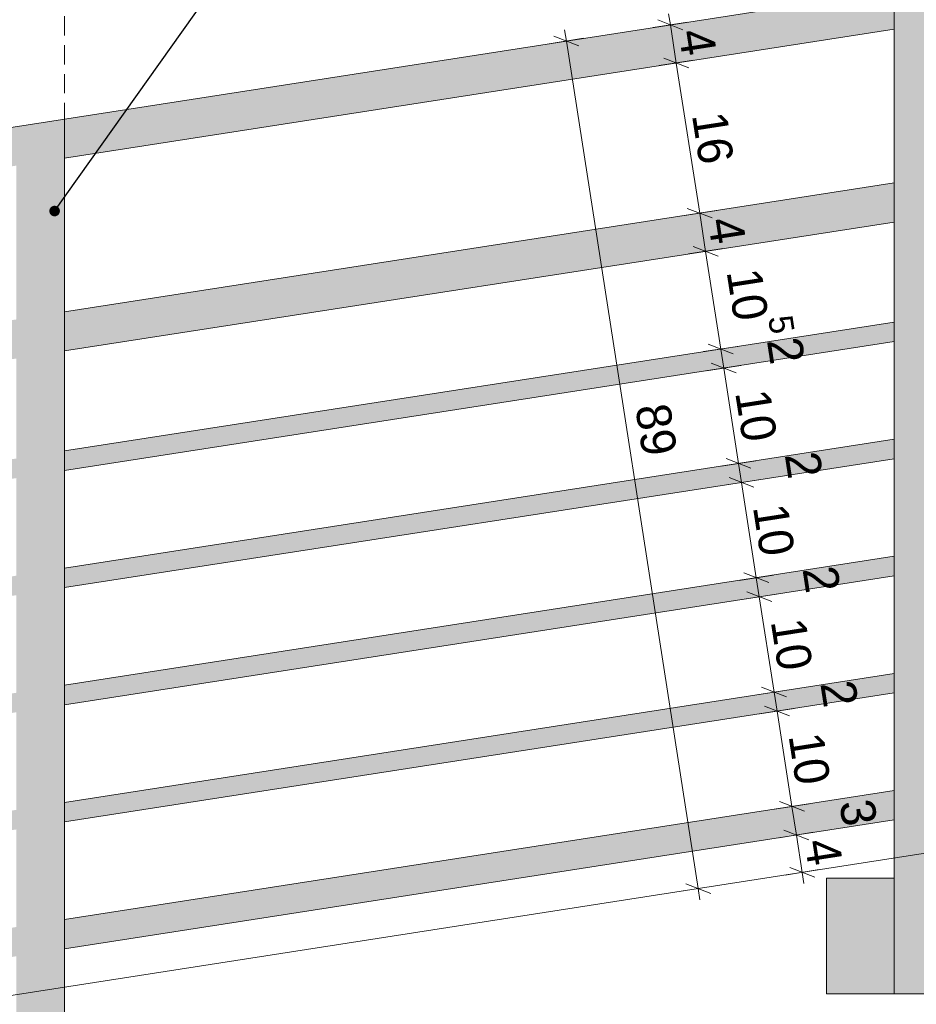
# Model space of a CAD drawing. Extents: x -445637 to -363038, y -16784 to 2261.
# Tile 25 of 29: x -437141 to -436212, y -12658 to -11637. Entities that reach past the tile are written whole.
import ezdxf

# ---------------------------------------------------------------- set-up
doc = ezdxf.new("R2010")
doc.units = 0
doc.header["$MEASUREMENT"] = 0
doc.linetypes.add('Krawędzie ukryte', pattern=[30, 20, -10])
for name, color, linetype, lineweight in [('Arch balustrady_Nr_Pióra__5', 7, 'Continuous', 13), ('Arch opisy_Nr_Pióra__21', 7, 'Continuous', 13), ('INWENT WYMIARY_Nr_Pióra__21', 7, 'Continuous', 13), ('Istniejące schody_Nr_Pióra__5', 7, 'Continuous', 13)]:
    doc.layers.add(name, color=color, linetype=linetype, lineweight=lineweight)
doc.layers.add('arch wypelnienia_Nr_Pióra__2', color=7, linetype='Continuous', lineweight=13, true_color=0x7f7f7f)
doc.layers.add('INWENT WYMIARY', color=7, linetype='Continuous')
doc.styles.add('GENERATED_STYLE_1', font='txt')
doc.styles.add('GENERATED_STYLE_2', font='txt')
doc.dimstyles.new('GENERATED_STYLE__1', dxfattribs={"dimtxt": 35.999999, "dimasz": 18.24, "dimexe": 0.18, "dimexo": 0, "dimgap": 0.09, "dimtad": 1, "dimdec": 0, "dimlfac": 0.1, "dimzin": 0, "dimdsep": 46, "dimtxsty": 'GENERATED_STYLE_1', "dimblk": 'ARROWHEAD_2', "dimblk1": 'ARROWHEAD_2', "dimblk2": 'ARROWHEAD_2', "dimcen": 0.09, "dimclrd": 7, "dimclre": 7, "dimclrt": 7, "dimazin": 0, "dimtfac": 1, "dimtdec": 4, "dimtmove": 0, "dimatfit": 3, "dimfxl": 0, "dimtolj": 1, "dimtzin": 0, "dimarcsym": 0})
doc.dimstyles.new('GENERATED_STYLE__2', dxfattribs={"dimtxt": 35.999999, "dimasz": 18.24, "dimexe": 0.18, "dimexo": 0, "dimgap": 0.09, "dimtad": 1, "dimdec": 0, "dimlfac": 0.1, "dimzin": 0, "dimdsep": 46, "dimtxsty": 'GENERATED_STYLE_1', "dimblk": 'ARROWHEAD_2', "dimblk1": 'ARROWHEAD_2', "dimblk2": 'ARROWHEAD_2', "dimcen": 0.09, "dimclrd": 7, "dimclre": 7, "dimclrt": 7, "dimazin": 0, "dimtfac": 1, "dimtdec": 4, "dimtmove": 2, "dimatfit": 3, "dimfxl": 0, "dimtolj": 1, "dimtzin": 0, "dimarcsym": 0})
doc.dimstyles.new('GENERATED_STYLE__3', dxfattribs={"dimtxt": 35.999999, "dimasz": 18.24, "dimexe": 0.18, "dimexo": 0, "dimgap": 0.09, "dimtad": 1, "dimtih": 1, "dimtoh": 1, "dimdec": 0, "dimlfac": 0.1, "dimzin": 0, "dimdsep": 46, "dimtxsty": 'GENERATED_STYLE_1', "dimblk": 'ARROWHEAD_2', "dimblk1": 'ARROWHEAD_2', "dimblk2": 'ARROWHEAD_2', "dimcen": 0.09, "dimclrd": 7, "dimclre": 7, "dimclrt": 7, "dimazin": 0, "dimtfac": 1, "dimtdec": 4, "dimtmove": 0, "dimatfit": 3, "dimfxl": 0, "dimtolj": 1, "dimtzin": 0, "dimarcsym": 0})
doc.dimstyles.new('GENERATED_STYLE__7', dxfattribs={"dimtxt": 0.18, "dimasz": 21.888, "dimexe": 0.18, "dimexo": 0.0625, "dimgap": 0.09, "dimtad": 0, "dimtih": 1, "dimtoh": 1, "dimdec": 4, "dimzin": 0, "dimdsep": 46, "dimcen": 0.09, "dimadec": 0, "dimazin": 0, "dimtfac": 1, "dimtdec": 4, "dimtmove": 0, "dimatfit": 3, "dimldrblk": 'ARROWHEAD_11', "dimfxl": 0, "dimtolj": 1, "dimtzin": 0, "dimarcsym": 0})

# ---------------------------------------------------------------- blocks, each defined once
blk = doc.blocks.new('*D50')
at = {"layer": 'INWENT WYMIARY_Nr_Pióra__21', "linetype": 'Continuous'}
for p, q in [((-436234.9, -11211.8), (-436234.9, -11175.8)), ((-436184.9, -11211.8), (-436184.9, -11175.8)), ((-436228, -11181.8), (-436241.9, -11205.8)), ((-436178, -11181.8), (-436191.9, -11205.8)), ((-436246.7, -11193.8), (-436234.9, -11193.8)), ((-436234.9, -11193.8), (-436184.9, -11193.8))]:
    blk.add_line(p, q, dxfattribs=at)
at = {"layer": 'INWENT WYMIARY_Nr_Pióra__21', "char_height": 36, "attachment_point": 7, "style": 'GENERATED_STYLE_1'}
for s, insert in [('{5}', (-436221.5, -11186.6)), ('{86}', (-435778, -11186.6))]:
    blk.add_mtext(s, dxfattribs=dict(at, insert=insert))
blk = doc.blocks.new('ARROWHEAD_2')
at = {"color": 0, "linetype": 'Continuous', "lineweight": 0}
for p, q in [((-0.378, -0.655), (0.378, 0.655)), ((0, 0), (-1, 0))]:
    blk.add_line(p, q, dxfattribs=at)
blk = doc.blocks.new('*D51')
at = {"layer": 'INWENT WYMIARY_Nr_Pióra__21', "linetype": 'Continuous'}
for p, q in [((-436184.9, -11211.8), (-436184.9, -11175.8)), ((-435324.9, -11211.8), (-435324.9, -11175.8)), ((-436178, -11181.8), (-436191.9, -11205.8)), ((-435331.9, -11205.8), (-435318, -11181.8)), ((-436184.9, -11193.8), (-435324.9, -11193.8)), ((-435324.9, -11193.8), (-435313.2, -11193.8))]:
    blk.add_line(p, q, dxfattribs=at)
at = {"layer": 'INWENT WYMIARY_Nr_Pióra__21', "char_height": 36, "attachment_point": 7, "style": 'GENERATED_STYLE_1'}
for s, insert in [('{5}', (-436221.5, -11186.6)), ('{86}', (-435778, -11186.6))]:
    blk.add_mtext(s, dxfattribs=dict(at, insert=insert))
blk = doc.blocks.new('*D52')
at = {"layer": 'INWENT WYMIARY_Nr_Pióra__21', "linetype": 'Continuous'}
for p, q in [((-437138, -11351.7), (-437151.9, -11375.7)), ((-437144.9, -11381.7), (-437144.9, -11345.7)), ((-437088, -11351.7), (-437101.9, -11375.7)), ((-437094.9, -11381.7), (-437094.9, -11345.7)), ((-437156.7, -11363.7), (-437144.9, -11363.7)), ((-437144.9, -11363.7), (-437094.9, -11363.7))]:
    blk.add_line(p, q, dxfattribs=at)
at = {"layer": 'INWENT WYMIARY_Nr_Pióra__21', "char_height": 36, "attachment_point": 7, "style": 'GENERATED_STYLE_1'}
for s, insert in [('{5}', (-437131.5, -11356.5)), ('{86}', (-436688, -11356.5))]:
    blk.add_mtext(s, dxfattribs=dict(at, insert=insert))
blk = doc.blocks.new('*D53')
at = {"layer": 'INWENT WYMIARY_Nr_Pióra__21', "linetype": 'Continuous'}
for p, q in [((-437088, -11351.7), (-437101.9, -11375.7)), ((-437094.9, -11381.7), (-437094.9, -11345.7)), ((-436241.9, -11375.7), (-436228, -11351.7)), ((-436234.9, -11381.7), (-436234.9, -11345.7)), ((-437094.9, -11363.7), (-436234.9, -11363.7)), ((-436234.9, -11363.7), (-436223.2, -11363.7))]:
    blk.add_line(p, q, dxfattribs=at)
at = {"layer": 'INWENT WYMIARY_Nr_Pióra__21', "char_height": 36, "attachment_point": 7, "style": 'GENERATED_STYLE_1'}
for s, insert in [('{5}', (-437131.5, -11356.5)), ('{86}', (-436688, -11356.5))]:
    blk.add_mtext(s, dxfattribs=dict(at, insert=insert))
blk = doc.blocks.new('*D55')
at = {"layer": 'INWENT WYMIARY_Nr_Pióra__21', "linetype": 'Continuous'}
for p, q in [((-438004.9, -11530.2), (-438004.9, -11494.2)), ((-437144.9, -11530.2), (-437144.9, -11494.2)), ((-437998, -11500.2), (-438011.9, -11524.2)), ((-437151.9, -11524.2), (-437138, -11500.2)), ((-438004.9, -11512.2), (-437144.9, -11512.2)), ((-437144.9, -11512.2), (-437133.2, -11512.2))]:
    blk.add_line(p, q, dxfattribs=at)
at = {"layer": 'INWENT WYMIARY_Nr_Pióra__21', "char_height": 36, "attachment_point": 7, "style": 'GENERATED_STYLE_1'}
for s, insert in [('{5}', (-438041.5, -11505)), ('{86}', (-437598, -11505))]:
    blk.add_mtext(s, dxfattribs=dict(at, insert=insert))
blk = doc.blocks.new('*D95')
at = {"layer": 'INWENT WYMIARY_Nr_Pióra__21', "linetype": 'Continuous'}
for p, q in [((-440154.9, -13261.7), (-440154.9, -13225.7)), ((-434974.9, -13261.7), (-434974.9, -13225.7)), ((-440148, -13231.7), (-440161.9, -13255.7)), ((-434981.9, -13255.7), (-434968, -13231.7)), ((-440166.7, -13243.7), (-440154.9, -13243.7)), ((-440154.9, -13243.7), (-434974.9, -13243.7)), ((-434974.9, -13243.7), (-434963.2, -13243.7))]:
    blk.add_line(p, q, dxfattribs=at)
at = {"layer": 'INWENT WYMIARY_Nr_Pióra__21', "insert": (-437599.5, -13236.5), "char_height": 36, "attachment_point": 7, "style": 'GENERATED_STYLE_1'}
blk.add_mtext('{518}', dxfattribs=at)
blk = doc.blocks.new('*D97')
at = {"layer": 'INWENT WYMIARY_Nr_Pióra__21', "linetype": 'Continuous'}
for p, q in [((-436318.5, -12480), (-436354.1, -12485.6)), ((-436349.2, -12477.8), (-436323.4, -12487.8)), ((-436330.3, -12521.5), (-436336.3, -12482.8)), ((-436343.2, -12516.5), (-436317.3, -12526.5)), ((-436312.5, -12518.7), (-436348, -12524.3)), ((-436328.5, -12533.1), (-436330.3, -12521.5))]:
    blk.add_line(p, q, dxfattribs=at)
at = {"layer": 'INWENT WYMIARY_Nr_Pióra__21', "char_height": 36, "attachment_point": 7, "rotation": 278.8391}
for s, insert, style in [('{4}', (-436458.5, -11650), 'GENERATED_STYLE_1'), ('{16}', (-436445.1, -11736.3), 'GENERATED_STYLE_1'), ('{4}', (-436428.1, -11845.3), 'GENERATED_STYLE_1'), ('{10\\A1{\\H0.7x;\\S5^  ;}}', (-436409.2, -11898.7), 'GENERATED_STYLE_2'), ('{2}', (-436366.9, -11969.9), 'GENERATED_STYLE_1'), ('{10}', (-436400.3, -12024.1), 'GENERATED_STYLE_1'), ('{2}', (-436348.4, -12088.5), 'GENERATED_STYLE_1'), ('{10}', (-436381.9, -12142.7), 'GENERATED_STYLE_1'), ('{2}', (-436330, -12207), 'GENERATED_STYLE_1'), ('{10}', (-436363.4, -12261.3), 'GENERATED_STYLE_1'), ('{2}', (-436311.5, -12325.6), 'GENERATED_STYLE_1'), ('{10}', (-436345, -12379.9), 'GENERATED_STYLE_1'), ('{3}', (-436292.3, -12449.1), 'GENERATED_STYLE_1'), ('{4}', (-436327.9, -12489.7), 'GENERATED_STYLE_1')]:
    blk.add_mtext(s, dxfattribs=dict(at, insert=insert, style=style))
blk = doc.blocks.new('*D98')
at = {"layer": 'INWENT WYMIARY_Nr_Pióra__21', "linetype": 'Continuous'}
for p, q in [((-436323.1, -12450.4), (-436358.7, -12455.9)), ((-436353.8, -12448.2), (-436328, -12458.2)), ((-436336.3, -12482.8), (-436340.9, -12453.2)), ((-436318.5, -12480), (-436354.1, -12485.6)), ((-436349.2, -12477.8), (-436323.4, -12487.8)), ((-436330.3, -12521.5), (-436336.3, -12482.8))]:
    blk.add_line(p, q, dxfattribs=at)
at = {"layer": 'INWENT WYMIARY_Nr_Pióra__21', "char_height": 36, "attachment_point": 7, "rotation": 278.8391}
for s, insert, style in [('{4}', (-436458.5, -11650), 'GENERATED_STYLE_1'), ('{16}', (-436445.1, -11736.3), 'GENERATED_STYLE_1'), ('{4}', (-436428.1, -11845.3), 'GENERATED_STYLE_1'), ('{10\\A1{\\H0.7x;\\S5^  ;}}', (-436409.2, -11898.7), 'GENERATED_STYLE_2'), ('{2}', (-436366.9, -11969.9), 'GENERATED_STYLE_1'), ('{10}', (-436400.3, -12024.1), 'GENERATED_STYLE_1'), ('{2}', (-436348.4, -12088.5), 'GENERATED_STYLE_1'), ('{10}', (-436381.9, -12142.7), 'GENERATED_STYLE_1'), ('{2}', (-436330, -12207), 'GENERATED_STYLE_1'), ('{10}', (-436363.4, -12261.3), 'GENERATED_STYLE_1'), ('{2}', (-436311.5, -12325.6), 'GENERATED_STYLE_1'), ('{10}', (-436345, -12379.9), 'GENERATED_STYLE_1'), ('{3}', (-436292.3, -12449.1), 'GENERATED_STYLE_1'), ('{4}', (-436327.9, -12489.7), 'GENERATED_STYLE_1')]:
    blk.add_mtext(s, dxfattribs=dict(at, insert=insert, style=style))
blk = doc.blocks.new('*D99')
at = {"layer": 'INWENT WYMIARY_Nr_Pióra__21', "linetype": 'Continuous'}
for p, q in [((-436338.5, -12351.6), (-436374, -12357.1)), ((-436369.2, -12349.3), (-436343.3, -12359.3)), ((-436340.9, -12453.2), (-436356.3, -12354.3)), ((-436323.1, -12450.4), (-436358.7, -12455.9)), ((-436353.8, -12448.2), (-436328, -12458.2)), ((-436336.3, -12482.8), (-436340.9, -12453.2))]:
    blk.add_line(p, q, dxfattribs=at)
at = {"layer": 'INWENT WYMIARY_Nr_Pióra__21', "char_height": 36, "attachment_point": 7, "rotation": 278.8391}
for s, insert, style in [('{4}', (-436458.5, -11650), 'GENERATED_STYLE_1'), ('{16}', (-436445.1, -11736.3), 'GENERATED_STYLE_1'), ('{4}', (-436428.1, -11845.3), 'GENERATED_STYLE_1'), ('{10\\A1{\\H0.7x;\\S5^  ;}}', (-436409.2, -11898.7), 'GENERATED_STYLE_2'), ('{2}', (-436366.9, -11969.9), 'GENERATED_STYLE_1'), ('{10}', (-436400.3, -12024.1), 'GENERATED_STYLE_1'), ('{2}', (-436348.4, -12088.5), 'GENERATED_STYLE_1'), ('{10}', (-436381.9, -12142.7), 'GENERATED_STYLE_1'), ('{2}', (-436330, -12207), 'GENERATED_STYLE_1'), ('{10}', (-436363.4, -12261.3), 'GENERATED_STYLE_1'), ('{2}', (-436311.5, -12325.6), 'GENERATED_STYLE_1'), ('{10}', (-436345, -12379.9), 'GENERATED_STYLE_1'), ('{3}', (-436292.3, -12449.1), 'GENERATED_STYLE_1'), ('{4}', (-436327.9, -12489.7), 'GENERATED_STYLE_1')]:
    blk.add_mtext(s, dxfattribs=dict(at, insert=insert, style=style))
blk = doc.blocks.new('*D100')
at = {"layer": 'INWENT WYMIARY_Nr_Pióra__21', "linetype": 'Continuous'}
for p, q in [((-436341.5, -12331.8), (-436377.1, -12337.3)), ((-436372.3, -12329.6), (-436346.4, -12339.6)), ((-436356.3, -12354.3), (-436359.3, -12334.6)), ((-436338.5, -12351.6), (-436374, -12357.1)), ((-436369.2, -12349.3), (-436343.3, -12359.3)), ((-436340.9, -12453.2), (-436356.3, -12354.3))]:
    blk.add_line(p, q, dxfattribs=at)
at = {"layer": 'INWENT WYMIARY_Nr_Pióra__21', "char_height": 36, "attachment_point": 7, "rotation": 278.8391}
for s, insert, style in [('{4}', (-436458.5, -11650), 'GENERATED_STYLE_1'), ('{16}', (-436445.1, -11736.3), 'GENERATED_STYLE_1'), ('{4}', (-436428.1, -11845.3), 'GENERATED_STYLE_1'), ('{10\\A1{\\H0.7x;\\S5^  ;}}', (-436409.2, -11898.7), 'GENERATED_STYLE_2'), ('{2}', (-436366.9, -11969.9), 'GENERATED_STYLE_1'), ('{10}', (-436400.3, -12024.1), 'GENERATED_STYLE_1'), ('{2}', (-436348.4, -12088.5), 'GENERATED_STYLE_1'), ('{10}', (-436381.9, -12142.7), 'GENERATED_STYLE_1'), ('{2}', (-436330, -12207), 'GENERATED_STYLE_1'), ('{10}', (-436363.4, -12261.3), 'GENERATED_STYLE_1'), ('{2}', (-436311.5, -12325.6), 'GENERATED_STYLE_1'), ('{10}', (-436345, -12379.9), 'GENERATED_STYLE_1'), ('{3}', (-436292.3, -12449.1), 'GENERATED_STYLE_1'), ('{4}', (-436327.9, -12489.7), 'GENERATED_STYLE_1')]:
    blk.add_mtext(s, dxfattribs=dict(at, insert=insert, style=style))
blk = doc.blocks.new('*D101')
at = {"layer": 'INWENT WYMIARY_Nr_Pióra__21', "linetype": 'Continuous'}
for p, q in [((-436356.9, -12233), (-436392.5, -12238.5)), ((-436387.6, -12230.8), (-436361.8, -12240.8)), ((-436359.3, -12334.6), (-436374.7, -12235.8)), ((-436341.5, -12331.8), (-436377.1, -12337.3)), ((-436372.3, -12329.6), (-436346.4, -12339.6)), ((-436356.3, -12354.3), (-436359.3, -12334.6))]:
    blk.add_line(p, q, dxfattribs=at)
at = {"layer": 'INWENT WYMIARY_Nr_Pióra__21', "char_height": 36, "attachment_point": 7, "rotation": 278.8391}
for s, insert, style in [('{4}', (-436458.5, -11650), 'GENERATED_STYLE_1'), ('{16}', (-436445.1, -11736.3), 'GENERATED_STYLE_1'), ('{4}', (-436428.1, -11845.3), 'GENERATED_STYLE_1'), ('{10\\A1{\\H0.7x;\\S5^  ;}}', (-436409.2, -11898.7), 'GENERATED_STYLE_2'), ('{2}', (-436366.9, -11969.9), 'GENERATED_STYLE_1'), ('{10}', (-436400.3, -12024.1), 'GENERATED_STYLE_1'), ('{2}', (-436348.4, -12088.5), 'GENERATED_STYLE_1'), ('{10}', (-436381.9, -12142.7), 'GENERATED_STYLE_1'), ('{2}', (-436330, -12207), 'GENERATED_STYLE_1'), ('{10}', (-436363.4, -12261.3), 'GENERATED_STYLE_1'), ('{2}', (-436311.5, -12325.6), 'GENERATED_STYLE_1'), ('{10}', (-436345, -12379.9), 'GENERATED_STYLE_1'), ('{3}', (-436292.3, -12449.1), 'GENERATED_STYLE_1'), ('{4}', (-436327.9, -12489.7), 'GENERATED_STYLE_1')]:
    blk.add_mtext(s, dxfattribs=dict(at, insert=insert, style=style))
blk = doc.blocks.new('*D102')
at = {"layer": 'INWENT WYMIARY_Nr_Pióra__21', "linetype": 'Continuous'}
for p, q in [((-436377.8, -12216), (-436393.1, -12117.2)), ((-436360, -12213.2), (-436395.6, -12218.8)), ((-436390.7, -12211), (-436364.8, -12221)), ((-436374.7, -12235.8), (-436377.8, -12216)), ((-436356.9, -12233), (-436392.5, -12238.5)), ((-436387.6, -12230.8), (-436361.8, -12240.8))]:
    blk.add_line(p, q, dxfattribs=at)
at = {"layer": 'INWENT WYMIARY_Nr_Pióra__21', "char_height": 36, "attachment_point": 7, "rotation": 278.8391}
for s, insert, style in [('{4}', (-436458.5, -11650), 'GENERATED_STYLE_1'), ('{16}', (-436445.1, -11736.3), 'GENERATED_STYLE_1'), ('{4}', (-436428.1, -11845.3), 'GENERATED_STYLE_1'), ('{10\\A1{\\H0.7x;\\S5^  ;}}', (-436409.2, -11898.7), 'GENERATED_STYLE_2'), ('{2}', (-436366.9, -11969.9), 'GENERATED_STYLE_1'), ('{10}', (-436400.3, -12024.1), 'GENERATED_STYLE_1'), ('{2}', (-436348.4, -12088.5), 'GENERATED_STYLE_1'), ('{10}', (-436381.9, -12142.7), 'GENERATED_STYLE_1'), ('{2}', (-436330, -12207), 'GENERATED_STYLE_1'), ('{10}', (-436363.4, -12261.3), 'GENERATED_STYLE_1'), ('{2}', (-436311.5, -12325.6), 'GENERATED_STYLE_1'), ('{10}', (-436345, -12379.9), 'GENERATED_STYLE_1'), ('{3}', (-436292.3, -12449.1), 'GENERATED_STYLE_1'), ('{4}', (-436327.9, -12489.7), 'GENERATED_STYLE_1')]:
    blk.add_mtext(s, dxfattribs=dict(at, insert=insert, style=style))
blk = doc.blocks.new('*D103')
at = {"layer": 'INWENT WYMIARY_Nr_Pióra__21', "linetype": 'Continuous'}
for p, q in [((-436375.4, -12114.4), (-436410.9, -12120)), ((-436406.1, -12112.2), (-436380.2, -12122.2)), ((-436377.8, -12216), (-436393.1, -12117.2)), ((-436360, -12213.2), (-436395.6, -12218.8)), ((-436390.7, -12211), (-436364.8, -12221))]:
    blk.add_line(p, q, dxfattribs=at)
at = {"layer": 'INWENT WYMIARY_Nr_Pióra__21', "char_height": 36, "attachment_point": 7, "rotation": 278.8391}
for s, insert, style in [('{4}', (-436458.5, -11650), 'GENERATED_STYLE_1'), ('{16}', (-436445.1, -11736.3), 'GENERATED_STYLE_1'), ('{4}', (-436428.1, -11845.3), 'GENERATED_STYLE_1'), ('{10\\A1{\\H0.7x;\\S5^  ;}}', (-436409.2, -11898.7), 'GENERATED_STYLE_2'), ('{2}', (-436366.9, -11969.9), 'GENERATED_STYLE_1'), ('{10}', (-436400.3, -12024.1), 'GENERATED_STYLE_1'), ('{2}', (-436348.4, -12088.5), 'GENERATED_STYLE_1'), ('{10}', (-436381.9, -12142.7), 'GENERATED_STYLE_1'), ('{2}', (-436330, -12207), 'GENERATED_STYLE_1'), ('{10}', (-436363.4, -12261.3), 'GENERATED_STYLE_1'), ('{2}', (-436311.5, -12325.6), 'GENERATED_STYLE_1'), ('{10}', (-436345, -12379.9), 'GENERATED_STYLE_1'), ('{3}', (-436292.3, -12449.1), 'GENERATED_STYLE_1'), ('{4}', (-436327.9, -12489.7), 'GENERATED_STYLE_1')]:
    blk.add_mtext(s, dxfattribs=dict(at, insert=insert, style=style))
blk = doc.blocks.new('*D104')
at = {"layer": 'INWENT WYMIARY_Nr_Pióra__21', "linetype": 'Continuous'}
for p, q in [((-436396.2, -12097.4), (-436411.6, -11998.6)), ((-436378.4, -12094.7), (-436414, -12100.2)), ((-436409.1, -12092.4), (-436383.3, -12102.4)), ((-436393.1, -12117.2), (-436396.2, -12097.4)), ((-436375.4, -12114.4), (-436410.9, -12120)), ((-436406.1, -12112.2), (-436380.2, -12122.2))]:
    blk.add_line(p, q, dxfattribs=at)
at = {"layer": 'INWENT WYMIARY_Nr_Pióra__21', "char_height": 36, "attachment_point": 7, "rotation": 278.8391}
for s, insert, style in [('{4}', (-436458.5, -11650), 'GENERATED_STYLE_1'), ('{16}', (-436445.1, -11736.3), 'GENERATED_STYLE_1'), ('{4}', (-436428.1, -11845.3), 'GENERATED_STYLE_1'), ('{10\\A1{\\H0.7x;\\S5^  ;}}', (-436409.2, -11898.7), 'GENERATED_STYLE_2'), ('{2}', (-436366.9, -11969.9), 'GENERATED_STYLE_1'), ('{10}', (-436400.3, -12024.1), 'GENERATED_STYLE_1'), ('{2}', (-436348.4, -12088.5), 'GENERATED_STYLE_1'), ('{10}', (-436381.9, -12142.7), 'GENERATED_STYLE_1'), ('{2}', (-436330, -12207), 'GENERATED_STYLE_1'), ('{10}', (-436363.4, -12261.3), 'GENERATED_STYLE_1'), ('{2}', (-436311.5, -12325.6), 'GENERATED_STYLE_1'), ('{10}', (-436345, -12379.9), 'GENERATED_STYLE_1'), ('{3}', (-436292.3, -12449.1), 'GENERATED_STYLE_1'), ('{4}', (-436327.9, -12489.7), 'GENERATED_STYLE_1')]:
    blk.add_mtext(s, dxfattribs=dict(at, insert=insert, style=style))
blk = doc.blocks.new('*D105')
at = {"layer": 'INWENT WYMIARY_Nr_Pióra__21', "linetype": 'Continuous'}
for p, q in [((-436411.6, -11998.6), (-436414.6, -11978.9)), ((-436393.8, -11995.8), (-436429.4, -12001.4)), ((-436424.5, -11993.6), (-436398.7, -12003.6)), ((-436396.2, -12097.4), (-436411.6, -11998.6)), ((-436378.4, -12094.7), (-436414, -12100.2)), ((-436409.1, -12092.4), (-436383.3, -12102.4))]:
    blk.add_line(p, q, dxfattribs=at)
at = {"layer": 'INWENT WYMIARY_Nr_Pióra__21', "char_height": 36, "attachment_point": 7, "rotation": 278.8391}
for s, insert, style in [('{4}', (-436458.5, -11650), 'GENERATED_STYLE_1'), ('{16}', (-436445.1, -11736.3), 'GENERATED_STYLE_1'), ('{4}', (-436428.1, -11845.3), 'GENERATED_STYLE_1'), ('{10\\A1{\\H0.7x;\\S5^  ;}}', (-436409.2, -11898.7), 'GENERATED_STYLE_2'), ('{2}', (-436366.9, -11969.9), 'GENERATED_STYLE_1'), ('{10}', (-436400.3, -12024.1), 'GENERATED_STYLE_1'), ('{2}', (-436348.4, -12088.5), 'GENERATED_STYLE_1'), ('{10}', (-436381.9, -12142.7), 'GENERATED_STYLE_1'), ('{2}', (-436330, -12207), 'GENERATED_STYLE_1'), ('{10}', (-436363.4, -12261.3), 'GENERATED_STYLE_1'), ('{2}', (-436311.5, -12325.6), 'GENERATED_STYLE_1'), ('{10}', (-436345, -12379.9), 'GENERATED_STYLE_1'), ('{3}', (-436292.3, -12449.1), 'GENERATED_STYLE_1'), ('{4}', (-436327.9, -12489.7), 'GENERATED_STYLE_1')]:
    blk.add_mtext(s, dxfattribs=dict(at, insert=insert, style=style))
blk = doc.blocks.new('*D106')
at = {"layer": 'INWENT WYMIARY_Nr_Pióra__21', "linetype": 'Continuous'}
for p, q in [((-436414.6, -11978.9), (-436430.4, -11877.6)), ((-436427.6, -11973.9), (-436401.7, -11983.9)), ((-436396.9, -11976.1), (-436432.4, -11981.6)), ((-436411.6, -11998.6), (-436414.6, -11978.9)), ((-436393.8, -11995.8), (-436429.4, -12001.4)), ((-436424.5, -11993.6), (-436398.7, -12003.6))]:
    blk.add_line(p, q, dxfattribs=at)
at = {"layer": 'INWENT WYMIARY_Nr_Pióra__21', "char_height": 36, "attachment_point": 7, "rotation": 278.8391}
for s, insert, style in [('{4}', (-436458.5, -11650), 'GENERATED_STYLE_1'), ('{16}', (-436445.1, -11736.3), 'GENERATED_STYLE_1'), ('{4}', (-436428.1, -11845.3), 'GENERATED_STYLE_1'), ('{10\\A1{\\H0.7x;\\S5^  ;}}', (-436409.2, -11898.7), 'GENERATED_STYLE_2'), ('{2}', (-436366.9, -11969.9), 'GENERATED_STYLE_1'), ('{10}', (-436400.3, -12024.1), 'GENERATED_STYLE_1'), ('{2}', (-436348.4, -12088.5), 'GENERATED_STYLE_1'), ('{10}', (-436381.9, -12142.7), 'GENERATED_STYLE_1'), ('{2}', (-436330, -12207), 'GENERATED_STYLE_1'), ('{10}', (-436363.4, -12261.3), 'GENERATED_STYLE_1'), ('{2}', (-436311.5, -12325.6), 'GENERATED_STYLE_1'), ('{10}', (-436345, -12379.9), 'GENERATED_STYLE_1'), ('{3}', (-436292.3, -12449.1), 'GENERATED_STYLE_1'), ('{4}', (-436327.9, -12489.7), 'GENERATED_STYLE_1')]:
    blk.add_mtext(s, dxfattribs=dict(at, insert=insert, style=style))
blk = doc.blocks.new('*D107')
at = {"layer": 'INWENT WYMIARY_Nr_Pióra__21', "linetype": 'Continuous'}
for p, q in [((-436430.4, -11877.6), (-436436.5, -11838)), ((-436443.3, -11872.6), (-436417.5, -11882.6)), ((-436412.6, -11874.8), (-436448.2, -11880.3)), ((-436414.6, -11978.9), (-436430.4, -11877.6)), ((-436427.6, -11973.9), (-436401.7, -11983.9)), ((-436396.9, -11976.1), (-436432.4, -11981.6))]:
    blk.add_line(p, q, dxfattribs=at)
at = {"layer": 'INWENT WYMIARY_Nr_Pióra__21', "char_height": 36, "attachment_point": 7, "rotation": 278.8391}
for s, insert, style in [('{4}', (-436458.5, -11650), 'GENERATED_STYLE_1'), ('{16}', (-436445.1, -11736.3), 'GENERATED_STYLE_1'), ('{4}', (-436428.1, -11845.3), 'GENERATED_STYLE_1'), ('{10\\A1{\\H0.7x;\\S5^  ;}}', (-436409.2, -11898.7), 'GENERATED_STYLE_2'), ('{2}', (-436366.9, -11969.9), 'GENERATED_STYLE_1'), ('{10}', (-436400.3, -12024.1), 'GENERATED_STYLE_1'), ('{2}', (-436348.4, -12088.5), 'GENERATED_STYLE_1'), ('{10}', (-436381.9, -12142.7), 'GENERATED_STYLE_1'), ('{2}', (-436330, -12207), 'GENERATED_STYLE_1'), ('{10}', (-436363.4, -12261.3), 'GENERATED_STYLE_1'), ('{2}', (-436311.5, -12325.6), 'GENERATED_STYLE_1'), ('{10}', (-436345, -12379.9), 'GENERATED_STYLE_1'), ('{3}', (-436292.3, -12449.1), 'GENERATED_STYLE_1'), ('{4}', (-436327.9, -12489.7), 'GENERATED_STYLE_1')]:
    blk.add_mtext(s, dxfattribs=dict(at, insert=insert, style=style))
blk = doc.blocks.new('*D108')
at = {"layer": 'INWENT WYMIARY_Nr_Pióra__21', "linetype": 'Continuous'}
for p, q in [((-436436.5, -11838), (-436460.8, -11682.3)), ((-436418.8, -11835.3), (-436454.3, -11840.8)), ((-436449.5, -11833), (-436423.6, -11843)), ((-436430.4, -11877.6), (-436436.5, -11838)), ((-436443.3, -11872.6), (-436417.5, -11882.6))]:
    blk.add_line(p, q, dxfattribs=at)
at = {"layer": 'INWENT WYMIARY_Nr_Pióra__21', "char_height": 36, "attachment_point": 7, "rotation": 278.8391}
for s, insert, style in [('{4}', (-436458.5, -11650), 'GENERATED_STYLE_1'), ('{16}', (-436445.1, -11736.3), 'GENERATED_STYLE_1'), ('{4}', (-436428.1, -11845.3), 'GENERATED_STYLE_1'), ('{10\\A1{\\H0.7x;\\S5^  ;}}', (-436409.2, -11898.7), 'GENERATED_STYLE_2'), ('{2}', (-436366.9, -11969.9), 'GENERATED_STYLE_1'), ('{10}', (-436400.3, -12024.1), 'GENERATED_STYLE_1'), ('{2}', (-436348.4, -12088.5), 'GENERATED_STYLE_1'), ('{10}', (-436381.9, -12142.7), 'GENERATED_STYLE_1'), ('{2}', (-436330, -12207), 'GENERATED_STYLE_1'), ('{10}', (-436363.4, -12261.3), 'GENERATED_STYLE_1'), ('{2}', (-436311.5, -12325.6), 'GENERATED_STYLE_1'), ('{10}', (-436345, -12379.9), 'GENERATED_STYLE_1'), ('{3}', (-436292.3, -12449.1), 'GENERATED_STYLE_1'), ('{4}', (-436327.9, -12489.7), 'GENERATED_STYLE_1')]:
    blk.add_mtext(s, dxfattribs=dict(at, insert=insert, style=style))
blk = doc.blocks.new('*D109')
at = {"layer": 'INWENT WYMIARY_Nr_Pióra__21', "linetype": 'Continuous'}
for p, q in [((-436460.8, -11682.3), (-436466.9, -11642.8)), ((-436473.7, -11677.3), (-436447.8, -11687.3)), ((-436443, -11679.5), (-436478.6, -11685)), ((-436436.5, -11838), (-436460.8, -11682.3)), ((-436418.8, -11835.3), (-436454.3, -11840.8)), ((-436449.5, -11833), (-436423.6, -11843))]:
    blk.add_line(p, q, dxfattribs=at)
at = {"layer": 'INWENT WYMIARY_Nr_Pióra__21', "char_height": 36, "attachment_point": 7, "rotation": 278.8391}
for s, insert, style in [('{4}', (-436458.5, -11650), 'GENERATED_STYLE_1'), ('{16}', (-436445.1, -11736.3), 'GENERATED_STYLE_1'), ('{4}', (-436428.1, -11845.3), 'GENERATED_STYLE_1'), ('{10\\A1{\\H0.7x;\\S5^  ;}}', (-436409.2, -11898.7), 'GENERATED_STYLE_2'), ('{2}', (-436366.9, -11969.9), 'GENERATED_STYLE_1'), ('{10}', (-436400.3, -12024.1), 'GENERATED_STYLE_1'), ('{2}', (-436348.4, -12088.5), 'GENERATED_STYLE_1'), ('{10}', (-436381.9, -12142.7), 'GENERATED_STYLE_1'), ('{2}', (-436330, -12207), 'GENERATED_STYLE_1'), ('{10}', (-436363.4, -12261.3), 'GENERATED_STYLE_1'), ('{2}', (-436311.5, -12325.6), 'GENERATED_STYLE_1'), ('{10}', (-436345, -12379.9), 'GENERATED_STYLE_1'), ('{3}', (-436292.3, -12449.1), 'GENERATED_STYLE_1'), ('{4}', (-436327.9, -12489.7), 'GENERATED_STYLE_1')]:
    blk.add_mtext(s, dxfattribs=dict(at, insert=insert, style=style))
blk = doc.blocks.new('*D110')
at = {"layer": 'INWENT WYMIARY_Nr_Pióra__21', "linetype": 'Continuous'}
for p, q in [((-436454, -11647.8), (-436479.8, -11637.7)), ((-436466.9, -11642.8), (-436468.7, -11631.2)), ((-436449.1, -11640), (-436484.7, -11645.5)), ((-436460.8, -11682.3), (-436466.9, -11642.8)), ((-436473.7, -11677.3), (-436447.8, -11687.3)), ((-436443, -11679.5), (-436478.6, -11685))]:
    blk.add_line(p, q, dxfattribs=at)
at = {"layer": 'INWENT WYMIARY_Nr_Pióra__21', "char_height": 36, "attachment_point": 7, "rotation": 278.8391}
for s, insert, style in [('{4}', (-436458.5, -11650), 'GENERATED_STYLE_1'), ('{16}', (-436445.1, -11736.3), 'GENERATED_STYLE_1'), ('{4}', (-436428.1, -11845.3), 'GENERATED_STYLE_1'), ('{10\\A1{\\H0.7x;\\S5^  ;}}', (-436409.2, -11898.7), 'GENERATED_STYLE_2'), ('{2}', (-436366.9, -11969.9), 'GENERATED_STYLE_1'), ('{10}', (-436400.3, -12024.1), 'GENERATED_STYLE_1'), ('{2}', (-436348.4, -12088.5), 'GENERATED_STYLE_1'), ('{10}', (-436381.9, -12142.7), 'GENERATED_STYLE_1'), ('{2}', (-436330, -12207), 'GENERATED_STYLE_1'), ('{10}', (-436363.4, -12261.3), 'GENERATED_STYLE_1'), ('{2}', (-436311.5, -12325.6), 'GENERATED_STYLE_1'), ('{10}', (-436345, -12379.9), 'GENERATED_STYLE_1'), ('{3}', (-436292.3, -12449.1), 'GENERATED_STYLE_1'), ('{4}', (-436327.9, -12489.7), 'GENERATED_STYLE_1')]:
    blk.add_mtext(s, dxfattribs=dict(at, insert=insert, style=style))
blk = doc.blocks.new('*D111')
at = {"layer": 'INWENT WYMIARY_Nr_Pióra__21', "linetype": 'Continuous'}
for p, q in [((-436574.7, -11659.5), (-436576.5, -11647.9)), ((-436556.9, -11656.7), (-436592.5, -11662.3)), ((-436561.8, -11664.5), (-436587.6, -11654.5)), ((-436438, -12538.3), (-436574.7, -11659.5)), ((-436420.2, -12535.5), (-436455.8, -12541)), ((-436451, -12533.3), (-436425.1, -12543.3)), ((-436436.2, -12549.9), (-436438, -12538.3))]:
    blk.add_line(p, q, dxfattribs=at)
at = {"layer": 'INWENT WYMIARY_Nr_Pióra__21', "insert": (-436503.9, -12038.8), "char_height": 36, "attachment_point": 7, "rotation": 278.8391, "style": 'GENERATED_STYLE_1'}
blk.add_mtext('{89}', dxfattribs=at)
blk = doc.blocks.new('ARROWHEAD_11')
at = {"color": 0, "linetype": 'Continuous', "lineweight": 0}
blk.add_line((0, 0), (-1, 0), dxfattribs=at)
at = {"color": 0, "linetype": 'Continuous', "lineweight": 0, "const_width": 0.25, "flags": 128}
blk.add_lwpolyline([(-0.125, 0, 1), (0.125, 0, 1)], format="xyb", close=True, dxfattribs=at)

msp = doc.modelspace()

# ---------------------------------------------------------------- hatches: boundary and pattern name
at = {"layer": 'arch wypelnienia_Nr_Pióra__2', "linetype": 'Continuous'}
h = msp.add_hatch(color=256, dxfattribs=at)
h.paths.add_polyline_path([(-440064.2, -12442.6, -0.501377), (-440154.9, -12373.5), (-440154.9, -12284.8, -0.369717), (-440087.2, -12205.7), (-435124.9, -11434.1), (-435124.9, -11259.4), (-435074.9, -11259.4), (-435074.9, -11426.3, -0.477508), (-434974.9, -11501.7), (-434974.9, -11592.8, -0.369717), (-435034.2, -11660.4), (-435074.9, -11666.8), (-435074.9, -13040.6), (-435124.9, -13040.6), (-435124.9, -12294.4), (-435274.9, -12317.8), (-435274.9, -12386.1), (-435204.9, -12386.1), (-435204.9, -12506.1), (-435394.9, -12506.1), (-435394.9, -12386.1), (-435324.9, -12386.1), (-435324.9, -12325.5), (-436184.9, -12459.3), (-436184.9, -12527.6), (-436114.9, -12527.6), (-436114.9, -12647.6), (-436304.9, -12647.6), (-436304.9, -12527.6), (-436234.9, -12527.6), (-436234.9, -12467), (-437094.9, -12600.8), (-437094.9, -12669.1), (-437024.9, -12669.1), (-437024.9, -12789.1), (-437214.9, -12789.1), (-437214.9, -12669.1), (-437144.9, -12669.1), (-437144.9, -12608.5), (-438004.9, -12742.3), (-438004.9, -12810.6), (-437934.9, -12810.6), (-437934.9, -12930.6), (-438124.9, -12930.6), (-438124.9, -12810.6), (-438054.9, -12810.6), (-438054.9, -12750.1), (-438914.9, -12883.8), (-438914.9, -12952.1), (-438844.9, -12952.1), (-438844.9, -13072.1), (-439034.9, -13072.1), (-439034.9, -12952.1), (-438964.9, -12952.1), (-438964.9, -12891.6), (-439744.3, -13012.8), (-439838.4, -12407.5)], flags=0)
h.paths.add_polyline_path([(-439844.6, -12368), (-440070.3, -12403.1, -0.447873), (-440114.9, -12363.3), (-440114.9, -12284.8, -0.369717), (-440081.1, -12245.3), (-439868.8, -12212.3)], flags=0)
h.paths.add_polyline_path([(-438964.9, -12231.2), (-439795.2, -12360.3), (-439819.4, -12204.6), (-438964.9, -12071.7)], flags=0)
h.paths.add_polyline_path([(-438964.9, -12271.7), (-438964.9, -12375.4), (-439773.3, -12501.1), (-439789, -12399.8)], flags=0)
h.paths.add_polyline_path([(-438964.9, -12496.9), (-439754.8, -12619.7), (-439770.2, -12520.9), (-438964.9, -12395.7)], flags=0)
h.paths.add_polyline_path([(-438964.9, -12618.3), (-439736.4, -12738.3), (-439751.8, -12639.5), (-438964.9, -12517.1)], flags=0)
h.paths.add_polyline_path([(-438964.9, -12739.8), (-439718, -12856.9), (-439733.3, -12758.1), (-438964.9, -12638.6)], flags=0)
h.paths.add_polyline_path([(-438964.9, -12861.2), (-439699.5, -12975.4), (-439714.9, -12876.6), (-438964.9, -12760)], flags=0)
h.paths.add_polyline_path([(-438054.9, -12618.5), (-438054.9, -12719.7), (-438914.9, -12853.4), (-438914.9, -12752.2)], flags=0)
h.paths.add_polyline_path([(-438054.9, -12598.3), (-438914.9, -12732), (-438914.9, -12630.8), (-438054.9, -12497.1)], flags=0)
h.paths.add_polyline_path([(-438054.9, -12476.8), (-438914.9, -12610.6), (-438914.9, -12509.4), (-438054.9, -12375.6)], flags=0)
h.paths.add_polyline_path([(-438054.9, -12355.4), (-438914.9, -12489.1), (-438914.9, -12387.9), (-438054.9, -12254.2)], flags=0)
h.paths.add_polyline_path([(-438054.9, -12233.9), (-438914.9, -12367.7), (-438914.9, -12263.9), (-438054.9, -12130.2)], flags=0)
h.paths.add_polyline_path([(-438054.9, -12089.7), (-438914.9, -12223.4), (-438914.9, -12063.9), (-438054.9, -11930.2)], flags=0)
h.paths.add_polyline_path([(-437144.9, -11788.7), (-437144.9, -11948.2), (-438004.9, -12081.9), (-438004.9, -11922.4)], flags=0)
h.paths.add_polyline_path([(-437144.9, -11988.7), (-437144.9, -12092.4), (-438004.9, -12226.2), (-438004.9, -12122.4)], flags=0)
h.paths.add_polyline_path([(-437144.9, -12213.9), (-438004.9, -12347.6), (-438004.9, -12246.4), (-437144.9, -12112.7)], flags=0)
h.paths.add_polyline_path([(-437144.9, -12234.1), (-437144.9, -12335.3), (-438004.9, -12469), (-438004.9, -12367.8)], flags=0)
h.paths.add_polyline_path([(-437144.9, -12456.7), (-438004.9, -12590.5), (-438004.9, -12489.3), (-437144.9, -12355.5)], flags=0)
h.paths.add_polyline_path([(-437144.9, -12578.2), (-438004.9, -12711.9), (-438004.9, -12610.7), (-437144.9, -12477)], flags=0)
h.paths.add_polyline_path([(-436234.9, -12335.5), (-436234.9, -12436.7), (-437094.9, -12570.4), (-437094.9, -12469.2)], flags=0)
h.paths.add_polyline_path([(-436234.9, -12214), (-436234.9, -12315.2), (-437094.9, -12449), (-437094.9, -12347.8)], flags=0)
h.paths.add_polyline_path([(-436234.9, -12193.8), (-437094.9, -12327.5), (-437094.9, -12226.3), (-436234.9, -12092.6)], flags=0)
h.paths.add_polyline_path([(-436234.9, -11971.1), (-436234.9, -12072.4), (-437094.9, -12206.1), (-437094.9, -12104.9)], flags=0)
h.paths.add_polyline_path([(-436234.9, -11847.2), (-436234.9, -11950.9), (-437094.9, -12084.6), (-437094.9, -11980.9)], flags=0)
h.paths.add_polyline_path([(-436234.9, -11647.2), (-436234.9, -11806.7), (-437094.9, -11940.4), (-437094.9, -11780.9)], flags=0)
h.paths.add_polyline_path([(-435324.9, -11505.6), (-435324.9, -11665.2), (-436184.9, -11798.9), (-436184.9, -11639.4)], flags=0)
h.paths.add_polyline_path([(-435324.9, -11705.6), (-435324.9, -11809.4), (-436184.9, -11943.1), (-436184.9, -11839.4)], flags=0)
h.paths.add_polyline_path([(-435324.9, -11930.8), (-436184.9, -12064.6), (-436184.9, -11963.4), (-435324.9, -11829.6)], flags=0)
h.paths.add_polyline_path([(-435324.9, -11951.1), (-435324.9, -12052.3), (-436184.9, -12186), (-436184.9, -12084.8)], flags=0)
h.paths.add_polyline_path([(-435324.9, -12295.2), (-436184.9, -12428.9), (-436184.9, -12327.7), (-435324.9, -12194)], flags=0)
h.paths.add_polyline_path([(-435324.9, -12173.7), (-436184.9, -12307.5), (-436184.9, -12206.3), (-435324.9, -12072.5)], flags=0)
h.paths.add_polyline_path([(-435274.9, -11697.9), (-435124.9, -11674.5), (-435124.9, -11780.1), (-435124.9, -12264.1), (-435274.9, -12287.4)], flags=0)
h.paths.add_polyline_path([(-435024.9, -11592.8, -0.369717), (-435050.3, -11622.5), (-435074.9, -11626.3), (-435074.9, -11466.8), (-435059.6, -11464.4, -0.460155), (-435024.9, -11494)], flags=0)
h.paths.add_polyline_path([(-435274.9, -11497.9), (-435124.9, -11474.5), (-435124.9, -11634.1), (-435274.9, -11657.4)], flags=0)

# ---------------------------------------------------------------- linework, layer by layer
at = {"layer": 'Arch balustrady_Nr_Pióra__5', "linetype": 'Continuous'}
for p, q in [((-440087.2, -12205.7), (-435124.9, -11434.1)), ((-436234.9, -12647.6), (-436234.9, -11606.7)), ((-437094.9, -11780.9), (-436234.9, -11647.2)), ((-437094.9, -12789.1), (-437094.9, -11740.4)), ((-437094.9, -11940.4), (-436234.9, -11806.7)), ((-437094.9, -11980.9), (-436234.9, -11847.2)), ((-437094.9, -12084.6), (-436234.9, -11950.9)), ((-437094.9, -12104.9), (-436234.9, -11971.1)), ((-437094.9, -12206.1), (-436234.9, -12072.4)), ((-437094.9, -12226.3), (-436234.9, -12092.6)), ((-437094.9, -12327.5), (-436234.9, -12193.8)), ((-437094.9, -12347.8), (-436234.9, -12214)), ((-437094.9, -12449), (-436234.9, -12315.2)), ((-437094.9, -12469.2), (-436234.9, -12335.5)), ((-437094.9, -12570.4), (-436234.9, -12436.7)), ((-437094.9, -12600.8), (-436234.9, -12467)), ((-436234.9, -12527.6), (-436304.9, -12527.6)), ((-436304.9, -12527.6), (-436304.9, -12647.6)), ((-436304.9, -12647.6), (-436114.9, -12647.6))]:
    msp.add_line(p, q, dxfattribs=at)
at = {"layer": 'Istniejące schody_Nr_Pióra__5', "linetype": 'Krawędzie ukryte'}
msp.add_line((-437094.9, -11363.7), (-437094.9, -11740.4), dxfattribs=at)
at = {"layer": 'Istniejące schody_Nr_Pióra__5', "linetype": 'Continuous'}
msp.add_line((-439854.9, -13069.6), (-435224.9, -12349.6), dxfattribs=at)

# ---------------------------------------------------------------- dimensions: what is measured, and where the dimension line sits
at = {"layer": 'INWENT WYMIARY', "linetype": 'Continuous'}
for base, p1, p2, picture, middle in [((-436234.9, -11193.8), (-436234.9, -11758.7), (-436184.9, -11762.7), '*D50', (-436207.8, -11168.6)), ((-436234.9, -11193.8), (-436184.9, -11762.7), (-435324.9, -11465.2), '*D51', (-435750.7, -11168.6)), ((-437144.9, -11363.7), (-437144.9, -11748.2), (-437094.9, -11740.4), '*D52', (-437117.8, -11338.5)), ((-437144.9, -11363.7), (-437094.9, -11740.4), (-436234.9, -11606.7), '*D53', (-436660.7, -11338.5)), ((-438054.9, -11512.2), (-438004.9, -11881.9), (-437144.9, -11748.2), '*D55', (-437570.7, -11487)), ((-440154.9, -13243.7), (-440154.9, -12312.8), (-434974.9, -11501.7), '*D95', (-437558.5, -13218.5))]:
    dim = msp.add_linear_dim(base=base, p1=p1, p2=p2, dimstyle='GENERATED_STYLE__3', dxfattribs=at)
    dim.commit()
    dim.dimension.update_dxf_attribs({"geometry": picture, "text_midpoint": middle})
for base, p1, p2, dimstyle, picture, middle in [((-436330.3, -12521.5), (-436633.1, -11709.1), (-436639.2, -11669.5), 'GENERATED_STYLE__1', '*D110', (-436438.6, -11660.8)), ((-436438, -12538.3), (-439277.7, -12979.8), (-439414.3, -12101.1), 'GENERATED_STYLE__2', '*D111', (-436481.9, -12063)), ((-436330.3, -12521.5), (-436608.8, -11864.8), (-436633.1, -11709.1), 'GENERATED_STYLE__1', '*D109', (-436423.1, -11760.5)), ((-436330.3, -12521.5), (-436602.7, -11904.3), (-436608.8, -11864.8), 'GENERATED_STYLE__1', '*D108', (-436408.2, -11856)), ((-436330.3, -12521.5), (-436451.5, -11984.6), (-436602.7, -11904.3), 'GENERATED_STYLE__1', '*D107', (-436392.6, -11956.7)), ((-436330.3, -12521.5), (-436363.9, -12526.7), (-436375.1, -12488.8), 'GENERATED_STYLE__1', '*D97', (-436308, -12500.4)), ((-436330.3, -12521.5), (-436375.1, -12488.8), (-436393.1, -12461.3), 'GENERATED_STYLE__1', '*D98', (-436272.4, -12459.9)), ((-436330.3, -12521.5), (-436393.1, -12461.3), (-436390.5, -12359.7), 'GENERATED_STYLE__1', '*D99', (-436323, -12404.1)), ((-436330.3, -12521.5), (-436390.5, -12359.7), (-436392.5, -12339.7), 'GENERATED_STYLE__1', '*D100', (-436291.7, -12336.3)), ((-436330.3, -12521.5), (-436392.5, -12339.7), (-436398.6, -12239.5), 'GENERATED_STYLE__1', '*D101', (-436341.5, -12285.5)), ((-436330.3, -12521.5), (-436398.6, -12239.5), (-436415.1, -12221.8), 'GENERATED_STYLE__1', '*D102', (-436310.1, -12217.8)), ((-436330.3, -12521.5), (-436415.1, -12221.8), (-436433.1, -12123.4), 'GENERATED_STYLE__1', '*D103', (-436359.9, -12167)), ((-436330.3, -12521.5), (-436433.1, -12123.4), (-436444, -12104.9), 'GENERATED_STYLE__1', '*D104', (-436328.5, -12099.2)), ((-436330.3, -12521.5), (-436444, -12104.9), (-436445.7, -12003.9), 'GENERATED_STYLE__1', '*D105', (-436378.3, -12048.4)), ((-436330.3, -12521.5), (-436445.7, -12003.9), (-436451.5, -11984.6), 'GENERATED_STYLE__1', '*D106', (-436347, -11980.6))]:
    dim = msp.add_linear_dim(base=base, p1=p1, p2=p2, angle=98.8391, dimstyle=dimstyle, dxfattribs=at)
    dim.commit()
    dim.dimension.update_dxf_attribs({"geometry": picture, "text_midpoint": middle})

# ---------------------------------------------------------------- leaders
at = {"layer": 'Arch opisy_Nr_Pióra__21', "linetype": 'Continuous', "annotation_type": 0, "has_hookline": 1, "hookline_direction": 1, "text_width": 40}
msp.add_leader([(-437105.2, -11835.8), (-436930.8, -11590.5), (-436877.5, -11590.5)], dimstyle='GENERATED_STYLE__7', dxfattribs=at)

doc.saveas('drawing.dxf')
